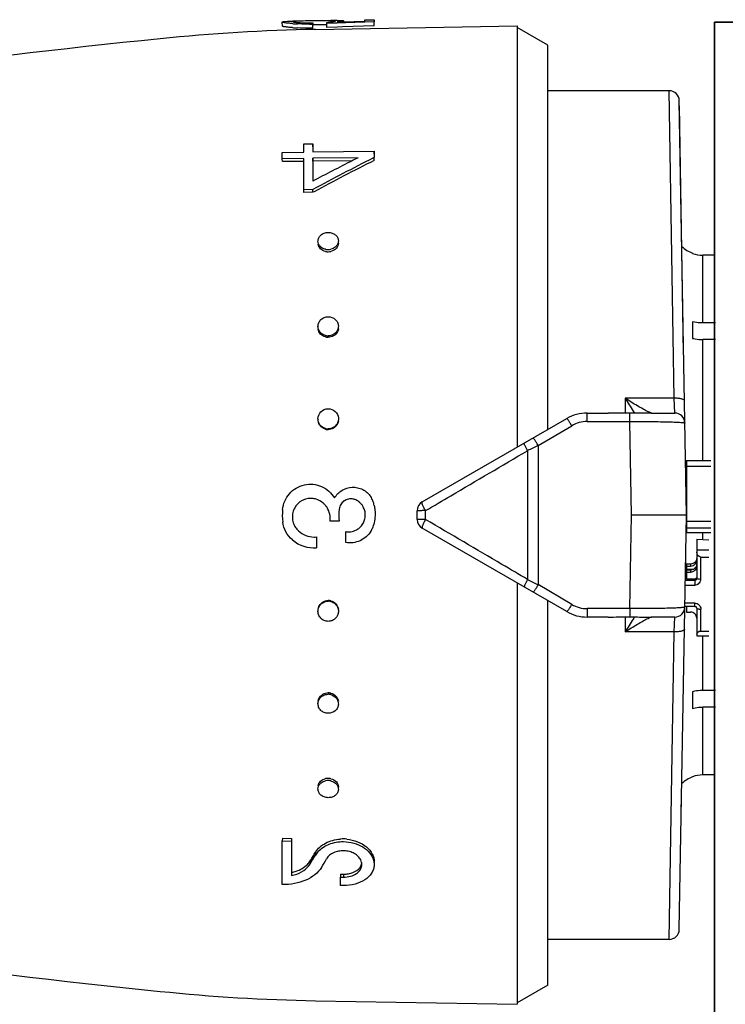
# Model space of a CAD drawing. Header units: millimetres. Extents: x -727 to 69715, y -15705 to 98123.
# Tile 95 of 256: x 26171 to 26206, y -15013 to -14965. Entities that reach past the tile are written whole.
import ezdxf

# ---------------------------------------------------------------- set-up
doc = ezdxf.new("R2010")
doc.units = ezdxf.units.MM
doc.layers.add('UT_ZAŘÍZENÍ - OT', color=3, linetype='Continuous', lineweight=35)

msp = doc.modelspace()

# ---------------------------------------------------------------- linework, layer by layer
at = {"color": 0, "linetype": 'Continuous'}
for p, q in [((26184.16, -14965.056), (26184.156, -14964.856)), ((26184.793, -14964.81), (26184.808, -14964.809)), ((26184.808, -14964.809), (26184.819, -14964.809)), ((26184.809, -14964.869), (26184.808, -14964.823)), ((26185.722, -14964.796), (26185.6, -14964.798)), ((26185.646, -14964.895), (26185.646, -14964.958)), ((26185.649, -14965.157), (26185.646, -14964.958)), ((26185.723, -14964.996), (26185.648, -14964.997)), ((26185.791, -14965.22), (26195.66, -14965.047)), ((26186.334, -14964.99), (26186.302, -14964.99)), ((26186.332, -14964.929), (26186.332, -14964.876)), ((26186.762, -14964.913), (26186.332, -14964.929)), ((26186.335, -14965.128), (26186.332, -14964.929)), ((26186.556, -14964.856), (26186.555, -14964.792)), ((26186.848, -14964.91), (26186.762, -14964.913)), ((26186.843, -14964.861), (26187.146, -14964.852)), ((26188.139, -14964.865), (26186.848, -14964.91)), ((26186.993, -14964.857), (26186.993, -14964.842)), ((26188.659, -14965.046), (26187.11, -14965.1)), ((26187.146, -14964.852), (26188.206, -14964.818)), ((26187.156, -14964.798), (26187.157, -14964.851)), ((26188.207, -14964.862), (26188.139, -14964.865)), ((26188.206, -14964.75), (26188.656, -14964.742)), ((26188.206, -14964.818), (26188.206, -14964.75)), ((26188.656, -14964.847), (26188.207, -14964.862)), ((26188.656, -14964.742), (26188.656, -14964.847)), ((26188.659, -14965.046), (26188.656, -14964.847)), ((26195.66, -14965.047), (26195.66, -14985.692)), ((26186.852, -14965.109), (26186.335, -14965.128)), ((26187.11, -14965.1), (26186.852, -14965.109)), ((26197.16, -14965.987), (26195.66, -14965.121)), ((26197.16, -14984.826), (26197.16, -14965.987)), ((26203.105, -14968.221), (26197.16, -14968.221)), ((26203.26, -14977.286), (26203.105, -14968.221)), ((26203.96, -14989.021), (26203.605, -14968.713)), ((26203.821, -14981.087), (26203.61, -14968.962)), ((26185.206, -14970.826), (26185.656, -14970.821)), ((26185.206, -14971.232), (26185.206, -14970.826)), ((26185.656, -14970.821), (26185.656, -14971.226)), ((26185.659, -14970.971), (26185.656, -14970.821)), ((26184.156, -14971.245), (26185.206, -14971.232)), ((26184.156, -14971.556), (26184.156, -14971.245)), ((26185.656, -14971.226), (26188.656, -14971.187)), ((26188.656, -14971.187), (26188.656, -14971.499)), ((26188.659, -14971.334), (26188.656, -14971.187)), ((26185.206, -14971.543), (26184.156, -14971.556)), ((26184.16, -14971.7), (26184.156, -14971.556)), ((26185.21, -14971.687), (26184.16, -14971.7)), ((26185.206, -14973.075), (26185.206, -14971.543)), ((26187.87, -14971.509), (26185.656, -14971.537)), ((26185.656, -14971.537), (26185.656, -14972.656)), ((26185.659, -14971.682), (26185.656, -14971.537)), ((26187.577, -14971.657), (26185.659, -14971.682)), ((26185.659, -14971.682), (26185.659, -14972.539)), ((26187.815, -14971.537), (26187.87, -14971.509)), ((26188.656, -14971.499), (26188.6, -14971.527)), ((26188.659, -14971.643), (26188.656, -14971.499)), ((26185.656, -14973.07), (26185.206, -14973.075)), ((26185.21, -14973.206), (26185.206, -14973.075)), ((26185.659, -14973.201), (26185.21, -14973.206)), ((26185.659, -14973.201), (26185.656, -14973.07)), ((26185.712, -14973.173), (26185.659, -14973.201)), ((26204.26, -14976.185), (26204.26, -14976.198)), ((26204.76, -14979.608), (26204.76, -14976.284)), ((26205.33, -14976.284), (26204.76, -14976.284)), ((26203.362, -14983.296), (26203.26, -14977.286)), ((26204.26, -14979.547), (26204.26, -14980.361)), ((26205.378, -14979.608), (26204.76, -14979.608)), ((26204.76, -14986.347), (26204.76, -14980.421)), ((26205.385, -14980.421), (26204.76, -14980.421)), ((26200.96, -14983.296), (26200.96, -14984.03)), ((26203.362, -14983.296), (26200.96, -14983.296)), ((26203.381, -14984.021), (26203.362, -14983.296)), ((26191.01, -14988.377), (26198.09, -14984.289)), ((26199.09, -14984.436), (26199.09, -14984.021)), ((26199.09, -14984.021), (26200.117, -14984.021)), ((26201.187, -14984.436), (26201.187, -14984.029)), ((26202.223, -14984.021), (26203.381, -14984.021)), ((26196.693, -14985.609), (26198.34, -14984.641)), ((26199.09, -14984.436), (26201.187, -14984.436)), ((26201.259, -14989.021), (26201.187, -14984.436)), ((26196.693, -14985.609), (26196.693, -14992.433)), ((26196.173, -14985.866), (26196.173, -14992.177)), ((26203.96, -14986.347), (26203.96, -14989.869)), ((26203.96, -14986.347), (26205.16, -14986.347)), ((26203.96, -14986.631), (26205.16, -14986.631)), ((26190.76, -14989.233), (26190.76, -14988.81)), ((26191.173, -14989.237), (26191.173, -14988.806)), ((26201.187, -14993.606), (26201.259, -14989.021)), ((26203.96, -14989.021), (26201.259, -14989.021)), ((26203.605, -15009.33), (26203.96, -14989.021)), ((26186.946, -14989.324), (26186.496, -14989.324)), ((26198.09, -14993.753), (26191.01, -14989.666)), ((26203.96, -14989.327), (26205.16, -14989.327)), ((26203.96, -14989.642), (26205.16, -14989.642)), ((26185.836, -14990.093), (26185.836, -14990.627)), ((26187.266, -14990.365), (26187.266, -14989.83)), ((26203.96, -14989.869), (26205.16, -14989.869)), ((26204.76, -14990.212), (26204.76, -14989.869)), ((26204.46, -14990.196), (26204.46, -14992.119)), ((26204.46, -14990.196), (26205.06, -14990.229)), ((26204.46, -14990.727), (26205.06, -14990.727)), ((26204.66, -14992.158), (26204.66, -14991.079)), ((26204.66, -14991.079), (26205.06, -14991.079)), ((26203.914, -14991.636), (26203.92, -14991.313)), ((26203.96, -14991.425), (26203.96, -14991.67)), ((26204.16, -14991.425), (26203.96, -14991.425)), ((26203.96, -14991.523), (26204.16, -14991.523)), ((26204.16, -14991.425), (26204.16, -14991.523)), ((26203.96, -14992.061), (26203.907, -14992.061)), ((26203.96, -14991.865), (26203.91, -14991.865)), ((26203.913, -14991.67), (26204.323, -14991.67)), ((26203.961, -14991.639), (26203.914, -14991.636)), ((26203.96, -14991.718), (26203.96, -14992.159)), ((26204.16, -14991.718), (26203.96, -14991.718)), ((26203.96, -14991.815), (26204.16, -14991.815)), ((26204.16, -14991.718), (26204.16, -14991.815)), ((26195.66, -14992.35), (26195.66, -15012.995)), ((26198.34, -14993.402), (26196.693, -14992.433)), ((26203.9, -14992.452), (26204.36, -14992.452)), ((26203.904, -14992.217), (26204.36, -14992.217)), ((26204.36, -14992.159), (26203.96, -14992.159)), ((26204.36, -14992.159), (26204.36, -14992.452)), ((26197.16, -15012.055), (26197.16, -14993.216)), ((26204.36, -14993.496), (26203.882, -14993.496)), ((26204.36, -14993.335), (26203.884, -14993.335)), ((26203.96, -14993.496), (26203.96, -14993.777)), ((26204.36, -14993.496), (26204.36, -14993.335)), ((26199.09, -14993.606), (26199.09, -14994.021)), ((26201.187, -14993.606), (26199.09, -14993.606)), ((26200.117, -14994.021), (26199.09, -14994.021)), ((26200.96, -14994.013), (26200.96, -14994.746)), ((26201.187, -14993.606), (26201.187, -14994.014)), ((26203.381, -14994.021), (26202.223, -14994.021)), ((26203.362, -14994.746), (26203.381, -14994.021)), ((26203.96, -14993.777), (26204.16, -14993.777)), ((26204.46, -14993.59), (26204.46, -14994.944)), ((26204.66, -14994.708), (26204.66, -14993.629)), ((26203.362, -14994.746), (26200.96, -14994.746)), ((26203.26, -15000.757), (26203.362, -14994.746)), ((26204.46, -14994.944), (26205.06, -14994.944)), ((26204.66, -14994.708), (26205.06, -14994.708)), ((26204.76, -14997.621), (26204.76, -14994.944)), ((26204.26, -14997.682), (26204.26, -14998.495)), ((26205.385, -14997.621), (26204.76, -14997.621)), ((26204.76, -15001.758), (26204.76, -14998.434)), ((26205.378, -14998.434), (26204.76, -14998.434)), ((26203.105, -15009.821), (26203.26, -15000.757)), ((26205.33, -15001.758), (26204.76, -15001.758)), ((26204.26, -15001.844), (26204.26, -15001.857)), ((26203.705, -15003.636), (26203.72, -15002.774)), ((26184.16, -15004.862), (26184.156, -15004.994)), ((26184.156, -15007.136), (26184.156, -15004.994)), ((26184.156, -15004.994), (26184.606, -15004.999)), ((26184.16, -15004.862), (26184.61, -15004.867)), ((26184.61, -15004.867), (26184.606, -15004.999)), ((26184.606, -15004.999), (26184.606, -15006.687)), ((26185.753, -15005.599), (26185.782, -15005.551)), ((26185.782, -15005.551), (26185.778, -15005.689)), ((26185.527, -15005.974), (26185.523, -15006.115)), ((26185.636, -15005.927), (26185.665, -15005.879)), ((26187.009, -15006.619), (26187.006, -15006.765)), ((26187.006, -15007.173), (26187.006, -15006.765)), ((26187.006, -15006.765), (26187.156, -15006.767)), ((26187.009, -15006.619), (26187.159, -15006.621)), ((26187.159, -15006.621), (26187.156, -15006.767)), ((26187.156, -15007.175), (26187.006, -15007.173)), ((26203.105, -15009.821), (26197.16, -15009.821)), ((26197.16, -15012.055), (26195.66, -15012.921)), ((26185.791, -15012.823), (26195.66, -15012.995))]:
    msp.add_line(p, q, dxfattribs=at)
for centre, radius, start, end in [((26185.275, -14956.38), 8.577, 265.8256, 266.6258), ((26185.424, -15000.544), 35.74, 91.0124, 91.2155), ((26185.348, -14955.126), 9.833, 266.6318, 267.396), ((26184.953, -14966.605), 1.789, 94.2534, 94.6326), ((26185.009, -14967.374), 2.559, 93.4587, 94.2283), ((26185.429, -14952.416), 12.544, 270.2757, 270.9914), ((26185.472, -14954.867), 10.03, 270.3767, 270.9938), ((26185.883, -14958.468), 6.424, 274.0065, 274.7622), ((26185.969, -14959.51), 5.379, 274.7701, 275.5791), ((26186.405, -14970.07), 5.28, 88.3745, 89.198), ((26187.265, -15006.899), 42.126, 90.8463, 91.0033), ((26186.98, -14987.798), 23.023, 90.5699, 90.8389), ((26186.88, -14978.002), 13.227, 90.1311, 90.5589), ((26187.362, -15055.206), 90, 91, 95.86353), ((26185.275, -14956.529), 8.626, 265.8559, 266.6507), ((26185.349, -14955.258), 9.899, 266.6567, 267.4156), ((26229.248, -15463.061), 500, 95.86353, 99.2151), ((26203.105, -14968.721), 0.5, 1.0027, 90), ((26235.945, -15065.461), 105.191, 116.74897, 118.55954), ((26235.489, -15066.125), 105.923, 116.89327, 118.06457), ((26235.68, -15065.838), 105.279, 116.52799, 118.3353), ((26232.577, -15060.437), 99.533, 116.72558, 116.87901), ((26186.579, -14975.692), 0.33, 0.0012, 1.8034), ((26186.249, -14975.701), 0.34, 181.8386, 189.2299), ((26186.402, -14975.431), 0.578, 257.4005, 263.7792), ((26186.405, -14975.534), 0.583, 257.4385, 263.7956), ((26186.401, -14975.442), 0.567, 263.769, 270.5154), ((26186.404, -14975.545), 0.572, 263.785, 270.5156), ((26186.4, -14975.432), 0.577, 270.6142, 283.6547), ((26186.403, -14975.534), 0.582, 270.6123, 283.6161), ((26204.76, -14974.771), 1.5, 226.6492, 250.5288), ((26204.762, -14974.775), 1.509, 250.58, 269.9294), ((26186.321, -14979.772), 0.415, 180.0036, 182.6268), ((26186.492, -14979.841), 0.417, 351.6852, 359.956), ((26186.405, -14979.708), 0.529, 255.907, 262.902), ((26186.408, -14979.776), 0.533, 255.9485, 262.9202), ((26186.403, -14979.722), 0.515, 262.8964, 270.3352), ((26186.406, -14979.791), 0.519, 262.9139, 270.3354), ((26221.743, -14970.774), 24.264, 211.0698, 212.8147), ((26186.377, -14984.306), 0.471, 180.0149, 185.1846), ((26199.09, -14986.021), 2, 90, 120), ((26217.786, -14973.319), 19.559, 212.8314, 213.1914), ((26203.381, -14984.521), 0.5, 0.9973, 90), ((26186.407, -14984.296), 0.505, 254.9456, 262.2975), ((26186.41, -14984.327), 0.509, 254.989, 262.3166), ((26186.405, -14984.313), 0.488, 262.2951, 270.1426), ((26186.408, -14984.344), 0.492, 262.3136, 270.1429), ((26199.091, -14985.915), 1.479, 90.0293, 120.5126), ((26304.255, -15204.982), 244.324, 116.11937, 116.25551), ((26203.86, -14987.177), 0.0994, 313.5922, 359.9803), ((26203.86, -14987.165), 0.301, 284.0099, 289.4426), ((26185.552, -14989.084), 0.878, 79.2621, 86.1049), ((26185.542, -14989.133), 0.927, 73.0793, 79.2163), ((26187.515, -14988.799), 0.576, 71.2532, 78.3972), ((26187.595, -14988.722), 1.078, 27.8406, 34.0296), ((26187.6, -14988.72), 1.073, 21.6663, 27.8429), ((26185.539, -14989.171), 0.963, 41.0757, 50.0119), ((26185.533, -14989.175), 0.97, 32.4613, 41.0443), ((26189.242, -14989.021), 2.316, 172.8168, 187.5195), ((26187.517, -14988.792), 0.569, 63.8405, 71.2552), ((26187.392, -14989.028), 0.836, 39.1305, 49.8284), ((26187.399, -14989.023), 0.828, 29.6913, 39.1293), ((26187.617, -14988.713), 1.054, 15.2114, 21.6682), ((26186.705, -14988.96), 1.999, 11.8346, 15.192), ((26191.26, -14988.81), 0.5, 120, 180), ((26203.86, -14988.793), 0.3, 70.554, 72.3535), ((26186.818, -14989.021), 2.661, 174.2036, 187.383), ((26185.547, -14989.127), 0.893, 214.114, 220.953), ((26187.395, -14989.02), 0.831, 307.9711, 320.9467), ((26187.388, -14989.013), 0.841, 320.9239, 328.1109), ((26187.451, -14989.166), 1.23, 330.5526, 339.4593), ((26187.497, -14989.184), 1.181, 339.4729, 345.3977), ((26191.26, -14989.233), 0.5, 180, 240), ((26185.717, -14988.979), 1.119, 220.9857, 227.2244), ((26185.718, -14988.995), 1.104, 269.8741, 276.1358), ((26187.408, -14989.058), 0.785, 259.5616, 266.7756), ((26187.437, -14989.159), 1.247, 328.3633, 330.5708), ((26185.718, -14988.987), 1.644, 229.7942, 274.1007), ((26204.169, -14991.228), 0.29, 325.946, 359.9556), ((26304.255, -14773.06), 244.324, 243.74449, 243.88063), ((26186.404, -14993.73), 0.489, 81.9513, 89.7929), ((26186.408, -14993.699), 0.493, 81.9697, 89.7932), ((26186.402, -14993.748), 0.507, 74.6173, 81.9539), ((26186.405, -14993.717), 0.51, 74.6606, 81.9731), ((26199.091, -14992.128), 1.479, 239.4874, 269.9707), ((26203.381, -14993.521), 0.5, 270, 359), ((26186.425, -14993.739), 0.481, 352.21, 354.9153), ((26199.09, -14992.021), 2, 240, 270), ((26218.128, -15004.946), 19.968, 146.8123, 147.1649), ((26204.372, -14993.59), 0.0882, 0.0369, 8.6608), ((26221.664, -15007.219), 24.171, 147.1819, 148.9335), ((26186.402, -14998.321), 0.516, 82.1802, 89.6075), ((26186.406, -14998.253), 0.52, 82.1978, 89.6077), ((26186.4, -14998.338), 0.533, 75.2221, 82.1864), ((26186.404, -14998.27), 0.537, 75.2633, 82.2046), ((26204.762, -15003.268), 1.509, 90.0706, 109.42), ((26186.401, -15002.607), 0.574, 89.5276, 102.6205), ((26186.405, -15002.505), 0.579, 90.4762, 102.5767), ((26186.404, -15002.489), 0.563, 89.4636, 90.4277), ((26186.4, -15002.602), 0.569, 82.706, 89.4382), ((26186.404, -15002.5), 0.574, 82.7219, 89.4383), ((26186.399, -15002.617), 0.584, 76.3765, 82.7168), ((26186.402, -15002.514), 0.588, 76.4142, 82.7332), ((26204.76, -15003.271), 1.5, 109.4712, 133.3508), ((26186.249, -15002.341), 0.34, 170.7701, 178.1614), ((26186.579, -15002.351), 0.33, 358.1966, 359.9988), ((26187.137, -15006.845), 1.949, 89.3478, 93.6822), ((26187.136, -15006.877), 1.981, 84.7451, 89.3338), ((26146.232, -14981.97), 46.046, 328.8521, 329.1259), ((26186.646, -15006.203), 1.009, 142.6891, 149.3347), ((26186.741, -15006.276), 1.129, 136.6726, 142.6957), ((26184.657, -15005.427), 1.027, 315.4988, 321.7146), ((26184.736, -15005.489), 0.927, 321.7149, 328.509), ((26147.106, -14982.833), 44.921, 328.7834, 329.0635), ((26147.584, -14982.787), 44.466, 328.5709, 328.8521), ((26145.383, -14981.802), 46.929, 329.1323, 329.4032), ((26147.852, -14982.906), 44.808, 328.5423, 329.173), ((26187.597, -15006.146), 0.458, 358.6045, 6.9669), ((26184.222, -15004.817), 1.908, 281.6289, 285.7619), ((26229.248, -14514.982), 500, 260.77609, 264.13647), ((26203.105, -15009.321), 0.5, 270, 359), ((26187.362, -14922.837), 90, 264.13647, 269)]:
    msp.add_arc(centre, radius, start, end, dxfattribs=at)
at = {"color": 0, "linetype": 'Continuous', "extrusion": (0, 0, -1)}
for centre, major_axis, ratio, start_param, end_param in [((26204.66, -14990.844), (0, -0.235), 0.85043, 0, 1.570796), ((26204.66, -14994.865), (0.2, 0), 0.785695, 3.141593, 4.712389)]:
    msp.add_ellipse(centre, major_axis=major_axis, ratio=ratio, start_param=start_param, end_param=end_param, dxfattribs=at)
at = {"color": 0, "linetype": 'Continuous'}
for points, knots in [([(26184.156, -14964.856), (26184.156, -14964.853), (26184.163, -14964.847), (26184.171, -14964.844), (26184.176, -14964.843)], [0, 0, 0, 0, 0.34526, 1, 1, 1, 1]), ([(26184.65, -14964.934), (26184.581, -14964.929), (26184.482, -14964.92), (26184.361, -14964.906), (26184.29, -14964.896), (26184.235, -14964.886), (26184.193, -14964.876), (26184.17, -14964.869), (26184.156, -14964.86), (26184.156, -14964.856)], [0, 0, 0, 0, 0.415889, 0.585993, 0.728367, 0.841268, 0.923827, 0.975949, 1, 1, 1, 1]), ([(26184.652, -14965.133), (26184.583, -14965.128), (26184.485, -14965.119), (26184.364, -14965.105), (26184.293, -14965.095), (26184.238, -14965.086), (26184.196, -14965.076), (26184.173, -14965.068), (26184.16, -14965.06), (26184.16, -14965.056)], [0, 0, 0, 0, 0.416026, 0.586157, 0.728535, 0.841423, 0.923955, 0.976034, 1, 1, 1, 1]), ([(26184.176, -14964.843), (26184.18, -14964.842), (26184.2, -14964.836), (26184.22, -14964.833), (26184.236, -14964.831)], [0, 0, 0, 0, 0.194984, 1, 1, 1, 1]), ([(26184.236, -14964.831), (26184.292, -14964.824), (26184.436, -14964.818), (26184.579, -14964.814), (26184.666, -14964.812)], [0, 0, 0, 0, 0.393124, 1, 1, 1, 1]), ([(26184.699, -14964.842), (26184.699, -14964.842), (26184.699, -14964.843), (26184.698, -14964.843), (26184.698, -14964.844)], [0, 0, 0, 0, 0.519614, 1, 1, 1, 1]), ([(26184.698, -14964.844), (26184.699, -14964.846), (26184.704, -14964.849), (26184.72, -14964.855), (26184.758, -14964.863), (26184.82, -14964.871), (26184.869, -14964.875), (26184.897, -14964.878)], [0, 0, 0, 0, 0.026104, 0.078509, 0.271488, 0.580502, 1, 1, 1, 1]), ([(26184.808, -14964.823), (26184.793, -14964.824), (26184.767, -14964.826), (26184.733, -14964.831), (26184.713, -14964.835), (26184.701, -14964.839), (26184.699, -14964.842)], [0, 0, 0, 0, 0.402142, 0.703286, 0.901798, 1, 1, 1, 1]), ([(26185.6, -14964.798), (26185.46, -14964.8), (26185.212, -14964.806), (26184.963, -14964.813), (26184.854, -14964.82)], [0, 0, 0, 0, 0.5608, 1, 1, 1, 1]), ([(26184.897, -14964.878), (26184.941, -14964.881), (26185.154, -14964.895), (26185.368, -14964.898), (26185.538, -14964.897)], [0, 0, 0, 0, 0.202928, 1, 1, 1, 1]), ([(26185.489, -14964.96), (26185.438, -14964.96), (26185.242, -14964.96), (26185.046, -14964.955), (26184.901, -14964.949)], [0, 0, 0, 0, 0.261385, 1, 1, 1, 1]), ([(26186.3, -14964.79), (26186.256, -14964.79), (26186.063, -14964.791), (26185.871, -14964.793), (26185.722, -14964.796)], [0, 0, 0, 0, 0.228486, 1, 1, 1, 1]), ([(26186.302, -14964.99), (26186.258, -14964.99), (26186.065, -14964.991), (26185.872, -14964.993), (26185.723, -14964.996)], [0, 0, 0, 0, 0.228577, 1, 1, 1, 1]), ([(26186.479, -14964.791), (26186.465, -14964.79), (26186.406, -14964.79), (26186.346, -14964.79), (26186.3, -14964.79)], [0, 0, 0, 0, 0.229978, 1, 1, 1, 1]), ([(26186.492, -14964.863), (26186.53, -14964.859), (26186.595, -14964.852), (26186.671, -14964.841), (26186.716, -14964.832), (26186.738, -14964.826), (26186.751, -14964.822), (26186.758, -14964.816), (26186.758, -14964.814)], [0, 0, 0, 0, 0.416564, 0.727805, 0.840468, 0.923103, 0.975235, 1, 1, 1, 1]), ([(26186.666, -14964.797), (26186.658, -14964.796), (26186.621, -14964.794), (26186.584, -14964.793), (26186.555, -14964.792)], [0, 0, 0, 0, 0.216654, 1, 1, 1, 1]), ([(26186.734, -14964.804), (26186.73, -14964.803), (26186.707, -14964.8), (26186.684, -14964.798), (26186.666, -14964.797)], [0, 0, 0, 0, 0.191517, 1, 1, 1, 1]), ([(26186.758, -14964.814), (26186.758, -14964.811), (26186.748, -14964.806), (26186.74, -14964.805), (26186.734, -14964.804)], [0, 0, 0, 0, 0.306489, 1, 1, 1, 1]), ([(26186.993, -14964.842), (26186.982, -14964.843), (26186.932, -14964.851), (26186.882, -14964.857), (26186.843, -14964.861)], [0, 0, 0, 0, 0.219199, 1, 1, 1, 1]), ([(26186.85, -14964.776), (26186.865, -14964.776), (26186.917, -14964.776), (26186.969, -14964.776), (26187.006, -14964.777)], [0, 0, 0, 0, 0.28218, 1, 1, 1, 1]), ([(26187.156, -14964.798), (26187.156, -14964.803), (26187.137, -14964.811), (26187.109, -14964.82), (26187.056, -14964.831), (26187.016, -14964.838), (26186.993, -14964.842)], [0, 0, 0, 0, 0.080473, 0.272652, 0.58028, 1, 1, 1, 1]), ([(26187.006, -14964.777), (26187.017, -14964.778), (26187.05, -14964.779), (26187.083, -14964.781), (26187.106, -14964.784)], [0, 0, 0, 0, 0.312325, 1, 1, 1, 1]), ([(26187.106, -14964.784), (26187.118, -14964.785), (26187.135, -14964.787), (26187.151, -14964.792), (26187.156, -14964.796), (26187.156, -14964.798)], [0, 0, 0, 0, 0.708486, 0.898996, 1, 1, 1, 1]), ([(26185.649, -14965.157), (26185.584, -14965.158), (26185.335, -14965.16), (26185.086, -14965.156), (26184.902, -14965.147)], [0, 0, 0, 0, 0.261104, 1, 1, 1, 1]), ([(26185.906, -14975.601), (26185.904, -14975.545), (26185.931, -14975.429), (26186.043, -14975.285), (26186.211, -14975.192), (26186.34, -14975.169), (26186.406, -14975.168)], [0, 0, 0, 0, 0.229393, 0.470966, 0.729703, 1, 1, 1, 1]), ([(26186.406, -14975.168), (26186.469, -14975.168), (26186.595, -14975.187), (26186.759, -14975.271), (26186.873, -14975.405), (26186.904, -14975.516), (26186.906, -14975.57)], [0, 0, 0, 0, 0.270385, 0.528616, 0.769944, 1, 1, 1, 1]), ([(26186.01, -14975.847), (26185.979, -14975.813), (26185.929, -14975.736), (26185.908, -14975.646), (26185.906, -14975.601)], [0, 0, 0, 0, 0.509651, 1, 1, 1, 1]), ([(26186.909, -14975.692), (26186.909, -14975.784), (26186.824, -14975.981), (26186.64, -14976.076), (26186.54, -14976.1)], [0, 0, 0, 0, 0.47302, 1, 1, 1, 1]), ([(26186.906, -14975.57), (26186.907, -14975.618), (26186.889, -14975.717), (26186.835, -14975.802), (26186.802, -14975.84)], [0, 0, 0, 0, 0.488775, 1, 1, 1, 1]), ([(26186.279, -14976.103), (26186.189, -14976.082), (26186.021, -14976.003), (26185.927, -14975.838), (26185.914, -14975.755)], [0, 0, 0, 0, 0.524629, 1, 1, 1, 1]), ([(26186.276, -14975.995), (26186.25, -14975.989), (26186.152, -14975.96), (26186.061, -14975.903), (26186.01, -14975.847)], [0, 0, 0, 0, 0.260211, 1, 1, 1, 1]), ([(26186.802, -14975.84), (26186.785, -14975.858), (26186.71, -14975.929), (26186.612, -14975.974), (26186.536, -14975.993)], [0, 0, 0, 0, 0.24218, 1, 1, 1, 1]), ([(26185.906, -14979.772), (26185.906, -14979.711), (26185.934, -14979.587), (26186.045, -14979.431), (26186.212, -14979.329), (26186.341, -14979.304), (26186.406, -14979.304)], [0, 0, 0, 0, 0.241806, 0.488407, 0.741812, 1, 1, 1, 1]), ([(26186.406, -14979.304), (26186.529, -14979.303), (26186.722, -14979.37), (26186.871, -14979.568), (26186.903, -14979.687), (26186.905, -14979.746)], [0, 0, 0, 0, 0.507384, 0.755665, 1, 1, 1, 1]), ([(26204.76, -14979.608), (26204.717, -14979.608), (26204.549, -14979.603), (26204.382, -14979.578), (26204.26, -14979.547)], [0, 0, 0, 0, 0.252472, 1, 1, 1, 1]), ([(26185.973, -14980.005), (26185.963, -14979.989), (26185.928, -14979.922), (26185.909, -14979.847), (26185.906, -14979.791)], [0, 0, 0, 0, 0.253103, 1, 1, 1, 1]), ([(26186.279, -14980.294), (26186.187, -14980.271), (26186.014, -14980.176), (26185.927, -14979.998), (26185.914, -14979.908)], [0, 0, 0, 0, 0.510101, 1, 1, 1, 1]), ([(26186.276, -14980.221), (26186.214, -14980.206), (26186.095, -14980.153), (26186.006, -14980.058), (26185.973, -14980.005)], [0, 0, 0, 0, 0.506643, 1, 1, 1, 1]), ([(26186.867, -14979.944), (26186.838, -14980.011), (26186.745, -14980.133), (26186.608, -14980.201), (26186.536, -14980.22)], [0, 0, 0, 0, 0.492845, 1, 1, 1, 1]), ([(26186.905, -14979.901), (26186.892, -14979.992), (26186.804, -14980.171), (26186.632, -14980.268), (26186.54, -14980.292)], [0, 0, 0, 0, 0.489899, 1, 1, 1, 1]), ([(26186.905, -14979.746), (26186.908, -14979.797), (26186.898, -14979.865), (26186.874, -14979.929), (26186.867, -14979.944)], [0, 0, 0, 0, 0.747031, 1, 1, 1, 1]), ([(26204.26, -14980.361), (26204.3, -14980.371), (26204.464, -14980.406), (26204.633, -14980.421), (26204.76, -14980.421)], [0, 0, 0, 0, 0.247091, 1, 1, 1, 1]), ([(26202.08, -14983.957), (26201.997, -14983.917), (26201.82, -14983.824), (26201.444, -14983.608), (26201.155, -14983.426), (26200.96, -14983.296)], [0, 0, 0, 0, 0.213248, 0.460801, 1, 1, 1, 1]), ([(26203.862, -14983.425), (26203.862, -14983.416), (26203.853, -14983.393), (26203.82, -14983.37), (26203.773, -14983.348), (26203.683, -14983.32), (26203.544, -14983.3), (26203.426, -14983.295), (26203.362, -14983.296)], [0, 0, 0, 0, 0.054454, 0.124226, 0.220024, 0.341181, 0.645763, 1, 1, 1, 1]), ([(26185.906, -14984.306), (26185.906, -14984.18), (26186.014, -14983.916), (26186.278, -14983.811), (26186.406, -14983.81)], [0, 0, 0, 0, 0.49811, 1, 1, 1, 1]), ([(26186.406, -14983.81), (26186.527, -14983.81), (26186.777, -14983.902), (26186.893, -14984.142), (26186.904, -14984.261)], [0, 0, 0, 0, 0.501804, 1, 1, 1, 1]), ([(26198.34, -14984.641), (26198.319, -14984.621), (26198.288, -14984.573), (26198.254, -14984.499), (26198.215, -14984.436), (26198.176, -14984.385), (26198.146, -14984.344), (26198.121, -14984.312), (26198.106, -14984.296), (26198.093, -14984.287), (26198.09, -14984.289)], [0, 0, 0, 0, 0.198142, 0.388892, 0.560134, 0.707991, 0.828678, 0.918542, 0.975091, 1, 1, 1, 1]), ([(26201.187, -14984.029), (26201.008, -14984.031), (26200.651, -14984.03), (26200.294, -14984.021), (26200.117, -14984.021)], [0, 0, 0, 0, 0.502804, 1, 1, 1, 1]), ([(26202.223, -14984.021), (26202.144, -14984.021), (26201.798, -14984.022), (26201.453, -14984.026), (26201.187, -14984.029)], [0, 0, 0, 0, 0.230893, 1, 1, 1, 1]), ([(26202.159, -14983.993), (26202.153, -14983.99), (26202.126, -14983.979), (26202.1, -14983.967), (26202.08, -14983.957)], [0, 0, 0, 0, 0.229765, 1, 1, 1, 1]), ([(26202.19, -14984.005), (26202.188, -14984.004), (26202.177, -14984), (26202.167, -14983.996), (26202.159, -14983.993)], [0, 0, 0, 0, 0.235586, 1, 1, 1, 1]), ([(26202.249, -14984.021), (26202.241, -14984.021), (26202.221, -14984.016), (26202.202, -14984.01), (26202.19, -14984.005)], [0, 0, 0, 0, 0.393757, 1, 1, 1, 1]), ([(26186.279, -14984.819), (26186.196, -14984.796), (26186.039, -14984.71), (26185.95, -14984.554), (26185.927, -14984.472)], [0, 0, 0, 0, 0.50198, 1, 1, 1, 1]), ([(26186.276, -14984.784), (26186.203, -14984.764), (26186.064, -14984.693), (26185.974, -14984.565), (26185.945, -14984.496)], [0, 0, 0, 0, 0.50114, 1, 1, 1, 1]), ([(26186.888, -14984.432), (26186.865, -14984.514), (26186.776, -14984.672), (26186.619, -14984.76), (26186.536, -14984.783)], [0, 0, 0, 0, 0.49918, 1, 1, 1, 1]), ([(26186.905, -14984.406), (26186.892, -14984.5), (26186.808, -14984.687), (26186.633, -14984.792), (26186.54, -14984.818)], [0, 0, 0, 0, 0.498032, 1, 1, 1, 1]), ([(26201.187, -14984.436), (26201.363, -14984.436), (26201.708, -14984.435), (26202.209, -14984.438), (26202.67, -14984.444), (26203.02, -14984.451), (26203.267, -14984.459), (26203.424, -14984.465), (26203.558, -14984.471), (26203.67, -14984.478), (26203.758, -14984.486), (26203.821, -14984.493), (26203.859, -14984.501), (26203.876, -14984.506), (26203.881, -14984.511), (26203.881, -14984.513)], [0, 0, 0, 0, 0.195605, 0.383531, 0.55643, 0.707585, 0.773165, 0.831259, 0.881323, 0.92293, 0.955723, 0.979458, 0.994025, 0.997954, 1, 1, 1, 1]), ([(26196.693, -14985.609), (26196.664, -14985.559), (26196.621, -14985.488), (26196.564, -14985.398), (26196.528, -14985.343), (26196.497, -14985.298), (26196.473, -14985.266), (26196.457, -14985.248), (26196.448, -14985.24), (26196.444, -14985.239), (26196.443, -14985.24)], [0, 0, 0, 0, 0.387648, 0.559336, 0.708365, 0.829964, 0.920373, 0.976704, 0.992026, 1, 1, 1, 1]), ([(26196.173, -14985.866), (26196.147, -14985.819), (26196.11, -14985.75), (26196.067, -14985.663), (26196.042, -14985.608), (26196.023, -14985.563), (26196.011, -14985.528), (26196.005, -14985.506), (26196.006, -14985.492), (26196.009, -14985.49)], [0, 0, 0, 0, 0.389691, 0.560136, 0.707341, 0.827183, 0.916538, 0.973346, 1, 1, 1, 1]), ([(26191.173, -14988.806), (26191.588, -14988.561), (26193.255, -14987.581), (26194.921, -14986.601), (26196.173, -14985.866)], [0, 0, 0, 0, 0.249365, 1, 1, 1, 1]), ([(26184.17, -14988.752), (26184.184, -14988.61), (26184.259, -14988.328), (26184.566, -14987.84), (26185.216, -14987.449), (26185.973, -14987.523), (26186.457, -14987.836), (26186.643, -14988.06), (26186.716, -14988.183)], [0, 0, 0, 0, 0.125806, 0.251598, 0.500158, 0.748611, 0.874302, 1, 1, 1, 1]), ([(26186.716, -14988.183), (26186.804, -14988.031), (26187.06, -14987.768), (26187.498, -14987.639), (26187.85, -14987.671), (26188.101, -14987.762), (26188.322, -14987.911), (26188.439, -14988.046), (26188.489, -14988.119)], [0, 0, 0, 0, 0.249691, 0.498274, 0.623384, 0.748679, 0.874168, 1, 1, 1, 1]), ([(26185.612, -14988.208), (26185.528, -14988.203), (26185.358, -14988.215), (26185.041, -14988.331), (26184.787, -14988.581), (26184.664, -14988.897), (26184.638, -14989.152), (26184.684, -14989.405), (26184.76, -14989.558), (26184.807, -14989.628)], [0, 0, 0, 0, 0.124702, 0.249421, 0.497433, 0.62303, 0.748788, 0.874419, 1, 1, 1, 1]), ([(26187.631, -14988.235), (26187.554, -14988.219), (26187.392, -14988.22), (26187.17, -14988.319), (26187.007, -14988.498), (26186.954, -14988.653), (26186.944, -14988.732)], [0, 0, 0, 0, 0.248903, 0.498305, 0.748695, 1, 1, 1, 1]), ([(26186.496, -14989.324), (26186.512, -14989.209), (26186.503, -14988.972), (26186.414, -14988.752), (26186.352, -14988.654)], [0, 0, 0, 0, 0.500135, 1, 1, 1, 1]), ([(26188.101, -14989.457), (26188.14, -14989.395), (26188.202, -14989.258), (26188.234, -14989.037), (26188.21, -14988.815), (26188.154, -14988.676), (26188.118, -14988.613)], [0, 0, 0, 0, 0.249892, 0.499949, 0.75024, 1, 1, 1, 1]), ([(26188.662, -14988.55), (26188.678, -14988.627), (26188.724, -14988.936), (26188.699, -14989.256), (26188.64, -14989.482)], [0, 0, 0, 0, 0.250786, 1, 1, 1, 1]), ([(26191.173, -14988.806), (26191.144, -14988.754), (26191.094, -14988.659), (26191.036, -14988.531), (26191.006, -14988.442), (26191, -14988.396), (26191.005, -14988.38), (26191.01, -14988.377)], [0, 0, 0, 0, 0.377895, 0.69297, 0.905251, 0.965919, 1, 1, 1, 1]), ([(26191.173, -14988.806), (26191.145, -14988.806), (26191.09, -14988.806), (26191.012, -14988.806), (26190.942, -14988.807), (26190.881, -14988.807), (26190.837, -14988.808), (26190.808, -14988.808), (26190.791, -14988.808), (26190.778, -14988.809), (26190.768, -14988.809), (26190.764, -14988.81), (26190.76, -14988.809), (26190.76, -14988.81)], [0, 0, 0, 0, 0.203374, 0.394866, 0.56769, 0.716771, 0.837685, 0.88646, 0.926896, 0.958626, 0.981467, 0.99529, 1, 1, 1, 1]), ([(26184.657, -14990.243), (26184.528, -14990.133), (26184.309, -14989.862), (26184.2, -14989.532), (26184.178, -14989.363)], [0, 0, 0, 0, 0.49938, 1, 1, 1, 1]), ([(26187.364, -14989.842), (26187.46, -14989.848), (26187.655, -14989.824), (26187.831, -14989.734), (26187.906, -14989.675)], [0, 0, 0, 0, 0.50069, 1, 1, 1, 1]), ([(26191.173, -14989.237), (26191.145, -14989.237), (26191.09, -14989.236), (26191.012, -14989.236), (26190.942, -14989.236), (26190.881, -14989.235), (26190.837, -14989.235), (26190.808, -14989.234), (26190.791, -14989.234), (26190.778, -14989.234), (26190.768, -14989.234), (26190.764, -14989.232), (26190.76, -14989.233), (26190.76, -14989.233)], [0, 0, 0, 0, 0.203374, 0.394866, 0.56769, 0.716771, 0.837685, 0.88646, 0.926896, 0.958626, 0.981467, 0.99529, 1, 1, 1, 1]), ([(26191.173, -14989.237), (26191.144, -14989.288), (26191.094, -14989.384), (26191.036, -14989.512), (26191.006, -14989.6), (26191, -14989.647), (26191.005, -14989.663), (26191.01, -14989.666)], [0, 0, 0, 0, 0.377895, 0.69297, 0.905251, 0.965919, 1, 1, 1, 1]), ([(26196.173, -14992.177), (26195.755, -14991.931), (26194.088, -14990.952), (26192.422, -14989.972), (26191.173, -14989.237)], [0, 0, 0, 0, 0.250578, 1, 1, 1, 1]), ([(26184.957, -14989.8), (26185.059, -14989.894), (26185.298, -14990.046), (26185.577, -14990.099), (26185.716, -14990.099)], [0, 0, 0, 0, 0.500561, 1, 1, 1, 1]), ([(26188.498, -14989.813), (26188.436, -14989.914), (26188.28, -14990.1), (26187.975, -14990.297), (26187.626, -14990.393), (26187.383, -14990.387), (26187.266, -14990.365)], [0, 0, 0, 0, 0.249964, 0.499879, 0.749906, 1, 1, 1, 1]), ([(26204.46, -14991.131), (26204.46, -14991.169), (26204.444, -14991.247), (26204.377, -14991.345), (26204.277, -14991.41), (26204.199, -14991.425), (26204.16, -14991.425)], [0, 0, 0, 0, 0.247784, 0.496832, 0.747734, 1, 1, 1, 1]), ([(26204.16, -14991.523), (26204.208, -14991.523), (26204.307, -14991.499), (26204.383, -14991.431), (26204.41, -14991.391)], [0, 0, 0, 0, 0.501963, 1, 1, 1, 1]), ([(26204.46, -14991.424), (26204.46, -14991.462), (26204.444, -14991.54), (26204.377, -14991.637), (26204.277, -14991.703), (26204.199, -14991.718), (26204.16, -14991.718)], [0, 0, 0, 0, 0.247784, 0.496832, 0.747734, 1, 1, 1, 1]), ([(26204.16, -14991.815), (26204.199, -14991.815), (26204.277, -14991.8), (26204.377, -14991.735), (26204.444, -14991.637), (26204.46, -14991.56), (26204.46, -14991.521)], [0, 0, 0, 0, 0.252266, 0.503168, 0.752216, 1, 1, 1, 1]), ([(26204.36, -14992.159), (26204.372, -14992.159), (26204.396, -14992.154), (26204.427, -14992.136), (26204.45, -14992.108), (26204.457, -14992.085), (26204.459, -14992.074)], [0, 0, 0, 0, 0.251925, 0.502849, 0.751924, 1, 1, 1, 1]), ([(26196.173, -14992.177), (26196.147, -14992.224), (26196.11, -14992.292), (26196.067, -14992.379), (26196.042, -14992.434), (26196.023, -14992.479), (26196.011, -14992.515), (26196.005, -14992.536), (26196.006, -14992.55), (26196.009, -14992.552)], [0, 0, 0, 0, 0.389693, 0.560138, 0.707342, 0.827185, 0.916539, 0.973347, 1, 1, 1, 1]), ([(26196.693, -14992.433), (26196.664, -14992.483), (26196.621, -14992.555), (26196.564, -14992.644), (26196.528, -14992.7), (26196.497, -14992.744), (26196.473, -14992.776), (26196.457, -14992.795), (26196.448, -14992.802), (26196.444, -14992.803), (26196.443, -14992.803)], [0, 0, 0, 0, 0.387648, 0.559336, 0.708365, 0.829964, 0.920373, 0.976704, 0.992026, 1, 1, 1, 1]), ([(26204.36, -14992.217), (26204.373, -14992.217), (26204.399, -14992.212), (26204.432, -14992.19), (26204.454, -14992.158), (26204.46, -14992.132), (26204.46, -14992.119)], [0, 0, 0, 0, 0.252236, 0.503168, 0.752245, 1, 1, 1, 1]), ([(26204.36, -14992.452), (26204.399, -14992.452), (26204.477, -14992.437), (26204.577, -14992.372), (26204.644, -14992.274), (26204.66, -14992.196), (26204.66, -14992.158)], [0, 0, 0, 0, 0.252255, 0.503168, 0.752226, 1, 1, 1, 1]), ([(26204.46, -14992.119), (26204.46, -14992.122), (26204.463, -14992.127), (26204.469, -14992.131), (26204.478, -14992.136), (26204.495, -14992.142), (26204.52, -14992.147), (26204.55, -14992.152), (26204.597, -14992.157), (26204.634, -14992.158), (26204.66, -14992.158)], [0, 0, 0, 0, 0.040706, 0.069574, 0.105554, 0.199505, 0.321626, 0.468167, 0.634164, 1, 1, 1, 1]), ([(26185.927, -14993.57), (26185.95, -14993.488), (26186.039, -14993.333), (26186.196, -14993.246), (26186.279, -14993.224)], [0, 0, 0, 0, 0.49802, 1, 1, 1, 1]), ([(26185.945, -14993.547), (26185.974, -14993.477), (26186.064, -14993.35), (26186.203, -14993.278), (26186.276, -14993.259)], [0, 0, 0, 0, 0.49886, 1, 1, 1, 1]), ([(26186.536, -14993.259), (26186.619, -14993.282), (26186.776, -14993.371), (26186.865, -14993.528), (26186.888, -14993.611)], [0, 0, 0, 0, 0.50082, 1, 1, 1, 1]), ([(26186.54, -14993.225), (26186.633, -14993.25), (26186.808, -14993.356), (26186.892, -14993.542), (26186.905, -14993.637)], [0, 0, 0, 0, 0.501968, 1, 1, 1, 1]), ([(26198.34, -14993.402), (26198.319, -14993.422), (26198.288, -14993.47), (26198.254, -14993.544), (26198.215, -14993.607), (26198.176, -14993.658), (26198.146, -14993.699), (26198.121, -14993.73), (26198.106, -14993.747), (26198.093, -14993.755), (26198.09, -14993.753)], [0, 0, 0, 0, 0.198108, 0.388908, 0.560156, 0.708001, 0.828682, 0.918545, 0.975091, 1, 1, 1, 1]), ([(26203.881, -14993.53), (26203.881, -14993.532), (26203.876, -14993.536), (26203.859, -14993.542), (26203.821, -14993.549), (26203.758, -14993.557), (26203.67, -14993.564), (26203.558, -14993.571), (26203.424, -14993.578), (26203.267, -14993.584), (26203.02, -14993.591), (26202.67, -14993.598), (26202.209, -14993.604), (26201.708, -14993.607), (26201.363, -14993.607), (26201.187, -14993.606)], [0, 0, 0, 0, 0.002046, 0.005975, 0.020542, 0.044277, 0.07707, 0.118677, 0.168741, 0.226835, 0.292415, 0.44357, 0.616469, 0.804395, 1, 1, 1, 1]), ([(26204.36, -14993.335), (26204.399, -14993.335), (26204.477, -14993.35), (26204.577, -14993.416), (26204.644, -14993.513), (26204.66, -14993.591), (26204.66, -14993.629)], [0, 0, 0, 0, 0.252255, 0.503168, 0.752226, 1, 1, 1, 1]), ([(26204.36, -14993.496), (26204.372, -14993.496), (26204.397, -14993.5), (26204.428, -14993.519), (26204.45, -14993.545), (26204.457, -14993.567), (26204.459, -14993.577)], [0, 0, 0, 0, 0.26767, 0.525516, 0.768461, 1, 1, 1, 1]), ([(26186.406, -14994.232), (26186.337, -14994.232), (26186.199, -14994.202), (26186.027, -14994.081), (26185.92, -14993.9), (26185.902, -14993.761), (26185.908, -14993.694)], [0, 0, 0, 0, 0.25144, 0.501784, 0.751362, 1, 1, 1, 1]), ([(26186.901, -14993.804), (26186.893, -14993.862), (26186.856, -14993.977), (26186.743, -14994.119), (26186.585, -14994.21), (26186.465, -14994.232), (26186.406, -14994.232)], [0, 0, 0, 0, 0.249231, 0.498303, 0.748586, 1, 1, 1, 1]), ([(26200.117, -14994.021), (26200.294, -14994.021), (26200.651, -14994.013), (26201.008, -14994.012), (26201.187, -14994.014)], [0, 0, 0, 0, 0.497196, 1, 1, 1, 1]), ([(26201.187, -14994.014), (26201.279, -14994.015), (26201.624, -14994.018), (26201.969, -14994.021), (26202.223, -14994.021)], [0, 0, 0, 0, 0.264643, 1, 1, 1, 1]), ([(26202.08, -14994.085), (26202.11, -14994.071), (26202.161, -14994.048), (26202.213, -14994.028), (26202.235, -14994.023)], [0, 0, 0, 0, 0.595054, 1, 1, 1, 1]), ([(26202.235, -14994.023), (26202.237, -14994.023), (26202.241, -14994.022), (26202.246, -14994.021), (26202.249, -14994.021)], [0, 0, 0, 0, 0.289793, 1, 1, 1, 1]), ([(26204.46, -14994.071), (26204.46, -14994.033), (26204.444, -14993.955), (26204.377, -14993.858), (26204.277, -14993.792), (26204.199, -14993.777), (26204.16, -14993.777)], [0, 0, 0, 0, 0.247784, 0.496832, 0.747734, 1, 1, 1, 1]), ([(26204.46, -14993.59), (26204.46, -14993.593), (26204.463, -14993.598), (26204.469, -14993.602), (26204.478, -14993.607), (26204.495, -14993.613), (26204.52, -14993.619), (26204.55, -14993.623), (26204.597, -14993.628), (26204.634, -14993.629), (26204.66, -14993.629)], [0, 0, 0, 0, 0.040706, 0.069574, 0.105554, 0.199505, 0.321626, 0.468167, 0.634164, 1, 1, 1, 1]), ([(26200.96, -14994.746), (26201.155, -14994.617), (26201.444, -14994.435), (26201.82, -14994.219), (26201.997, -14994.125), (26202.08, -14994.085)], [0, 0, 0, 0, 0.539199, 0.786752, 1, 1, 1, 1]), ([(26203.862, -14994.617), (26203.862, -14994.627), (26203.853, -14994.649), (26203.82, -14994.673), (26203.773, -14994.695), (26203.683, -14994.722), (26203.544, -14994.743), (26203.426, -14994.747), (26203.362, -14994.746)], [0, 0, 0, 0, 0.054452, 0.124207, 0.219995, 0.341151, 0.645741, 1, 1, 1, 1]), ([(26185.914, -14998.135), (26185.927, -14998.045), (26186.014, -14997.866), (26186.187, -14997.772), (26186.279, -14997.749)], [0, 0, 0, 0, 0.489899, 1, 1, 1, 1]), ([(26185.973, -14998.038), (26186.006, -14997.984), (26186.095, -14997.89), (26186.214, -14997.837), (26186.276, -14997.821)], [0, 0, 0, 0, 0.493357, 1, 1, 1, 1]), ([(26186.536, -14997.823), (26186.608, -14997.842), (26186.745, -14997.909), (26186.838, -14998.032), (26186.867, -14998.098)], [0, 0, 0, 0, 0.507155, 1, 1, 1, 1]), ([(26186.54, -14997.75), (26186.632, -14997.775), (26186.804, -14997.871), (26186.892, -14998.051), (26186.905, -14998.141)], [0, 0, 0, 0, 0.510101, 1, 1, 1, 1]), ([(26204.76, -14997.621), (26204.717, -14997.621), (26204.549, -14997.626), (26204.382, -14997.651), (26204.26, -14997.682)], [0, 0, 0, 0, 0.252472, 1, 1, 1, 1]), ([(26186.406, -14998.739), (26186.339, -14998.738), (26186.207, -14998.712), (26186.037, -14998.605), (26185.927, -14998.442), (26185.904, -14998.314), (26185.906, -14998.252)], [0, 0, 0, 0, 0.258416, 0.511779, 0.758272, 1, 1, 1, 1]), ([(26185.906, -14998.252), (26185.909, -14998.196), (26185.928, -14998.12), (26185.963, -14998.054), (26185.973, -14998.038)], [0, 0, 0, 0, 0.746897, 1, 1, 1, 1]), ([(26186.905, -14998.296), (26186.903, -14998.355), (26186.871, -14998.475), (26186.722, -14998.672), (26186.529, -14998.74), (26186.406, -14998.739)], [0, 0, 0, 0, 0.244335, 0.492616, 1, 1, 1, 1]), ([(26186.867, -14998.098), (26186.874, -14998.114), (26186.898, -14998.177), (26186.908, -14998.246), (26186.905, -14998.296)], [0, 0, 0, 0, 0.252969, 1, 1, 1, 1]), ([(26204.26, -14998.495), (26204.3, -14998.485), (26204.464, -14998.449), (26204.633, -14998.434), (26204.76, -14998.434)], [0, 0, 0, 0, 0.247091, 1, 1, 1, 1]), ([(26185.906, -15002.441), (26185.908, -15002.397), (26185.929, -15002.307), (26185.979, -15002.23), (26186.01, -15002.195)], [0, 0, 0, 0, 0.490349, 1, 1, 1, 1]), ([(26185.914, -15002.287), (26185.927, -15002.205), (26186.021, -15002.039), (26186.189, -15001.96), (26186.279, -15001.94)], [0, 0, 0, 0, 0.475371, 1, 1, 1, 1]), ([(26186.01, -15002.195), (26186.027, -15002.177), (26186.102, -15002.107), (26186.2, -15002.064), (26186.276, -15002.047)], [0, 0, 0, 0, 0.241743, 1, 1, 1, 1]), ([(26186.536, -15002.05), (26186.562, -15002.056), (26186.66, -15002.087), (26186.751, -15002.146), (26186.802, -15002.203)], [0, 0, 0, 0, 0.259523, 1, 1, 1, 1]), ([(26186.54, -15001.942), (26186.64, -15001.966), (26186.824, -15002.062), (26186.909, -15002.259), (26186.909, -15002.351)], [0, 0, 0, 0, 0.52698, 1, 1, 1, 1]), ([(26186.802, -15002.203), (26186.835, -15002.24), (26186.889, -15002.325), (26186.907, -15002.424), (26186.906, -15002.472)], [0, 0, 0, 0, 0.511225, 1, 1, 1, 1]), ([(26186.406, -15002.874), (26186.34, -15002.873), (26186.211, -15002.85), (26186.043, -15002.757), (26185.931, -15002.614), (26185.904, -15002.497), (26185.906, -15002.441)], [0, 0, 0, 0, 0.270297, 0.529034, 0.770607, 1, 1, 1, 1]), ([(26186.906, -15002.472), (26186.904, -15002.526), (26186.873, -15002.637), (26186.759, -15002.771), (26186.595, -15002.855), (26186.469, -15002.875), (26186.406, -15002.874)], [0, 0, 0, 0, 0.230056, 0.471384, 0.729615, 1, 1, 1, 1]), ([(26185.782, -15005.551), (26185.895, -15005.36), (26186.178, -15005.122), (26186.626, -15004.951), (26186.881, -15004.908), (26187.012, -15004.9)], [0, 0, 0, 0, 0.464053, 0.726092, 1, 1, 1, 1]), ([(26185.92, -15005.501), (26186.067, -15005.346), (26186.361, -15005.164), (26186.797, -15005.047), (26187.036, -15005.027), (26187.156, -15005.028)], [0, 0, 0, 0, 0.473959, 0.733478, 1, 1, 1, 1]), ([(26187.156, -15005.028), (26187.324, -15005.03), (26187.655, -15005.076), (26188.099, -15005.264), (26188.443, -15005.55), (26188.585, -15005.8), (26188.622, -15005.927)], [0, 0, 0, 0, 0.276815, 0.541296, 0.783329, 1, 1, 1, 1]), ([(26187.318, -15004.904), (26187.498, -15004.921), (26187.845, -15005.001), (26188.286, -15005.253), (26188.588, -15005.607), (26188.662, -15005.896), (26188.659, -15006.031)], [0, 0, 0, 0, 0.285569, 0.551478, 0.78834, 1, 1, 1, 1]), ([(26188.002, -15005.925), (26187.971, -15005.861), (26187.878, -15005.738), (26187.684, -15005.6), (26187.445, -15005.507), (26187.183, -15005.469), (26186.918, -15005.49), (26186.607, -15005.585), (26186.406, -15005.739), (26186.329, -15005.868)], [0, 0, 0, 0, 0.110355, 0.232071, 0.363298, 0.500079, 0.636986, 0.768855, 1, 1, 1, 1]), ([(26187.952, -15006.304), (26187.964, -15006.288), (26188.01, -15006.223), (26188.04, -15006.147), (26188.051, -15006.089)], [0, 0, 0, 0, 0.259352, 1, 1, 1, 1]), ([(26188.052, -15006.09), (26188.051, -15006.076), (26188.041, -15006.019), (26188.021, -15005.964), (26188.002, -15005.925)], [0, 0, 0, 0, 0.245195, 1, 1, 1, 1]), ([(26188.622, -15005.927), (26188.628, -15005.947), (26188.649, -15006.027), (26188.657, -15006.11), (26188.655, -15006.172)], [0, 0, 0, 0, 0.254201, 1, 1, 1, 1]), ([(26186.074, -15006.29), (26185.991, -15006.426), (26185.758, -15006.678), (26185.299, -15006.945), (26184.75, -15007.105), (26184.357, -15007.138), (26184.156, -15007.136)], [0, 0, 0, 0, 0.219385, 0.461046, 0.724092, 1, 1, 1, 1]), ([(26184.61, -15006.541), (26184.687, -15006.525), (26184.97, -15006.449), (26185.24, -15006.3), (26185.39, -15006.147)], [0, 0, 0, 0, 0.269283, 1, 1, 1, 1]), ([(26184.74, -15006.654), (26184.904, -15006.607), (26185.206, -15006.478), (26185.445, -15006.244), (26185.523, -15006.115)], [0, 0, 0, 0, 0.53047, 1, 1, 1, 1]), ([(26187.156, -15006.767), (26187.27, -15006.769), (26187.492, -15006.743), (26187.785, -15006.619), (26187.997, -15006.419), (26188.053, -15006.24), (26188.055, -15006.157)], [0, 0, 0, 0, 0.288289, 0.554647, 0.788959, 1, 1, 1, 1]), ([(26188.655, -15006.172), (26188.654, -15006.241), (26188.631, -15006.382), (26188.506, -15006.652), (26188.204, -15006.936), (26187.715, -15007.136), (26187.346, -15007.177), (26187.156, -15007.175)], [0, 0, 0, 0, 0.104904, 0.212347, 0.445391, 0.711352, 1, 1, 1, 1]), ([(26187.159, -15006.621), (26187.239, -15006.622), (26187.397, -15006.609), (26187.679, -15006.533), (26187.868, -15006.411), (26187.952, -15006.304)], [0, 0, 0, 0, 0.273822, 0.536871, 1, 1, 1, 1])]:
    msp.add_open_spline(points, degree=3, knots=knots, dxfattribs=at)
for points in [[(26186.536, -14980.22), (26186.494, -14980.231), (26186.45, -14980.237), (26186.406, -14980.237)], [(26186.54, -14980.292), (26186.498, -14980.303), (26186.453, -14980.309), (26186.409, -14980.31)], [(26185.945, -14984.496), (26185.925, -14984.449), (26185.912, -14984.399), (26185.908, -14984.349)], [(26186.904, -14984.261), (26186.909, -14984.318), (26186.903, -14984.377), (26186.888, -14984.432)], [(26186.536, -14984.783), (26186.494, -14984.795), (26186.45, -14984.801), (26186.406, -14984.801)], [(26186.54, -14984.818), (26186.498, -14984.829), (26186.453, -14984.836), (26186.409, -14984.836)], [(26186.158, -14988.433), (26186.057, -14988.349), (26185.938, -14988.284), (26185.812, -14988.246)], [(26187.932, -14988.389), (26187.882, -14988.347), (26187.827, -14988.31), (26187.768, -14988.281)], [(26185.908, -14993.694), (26185.912, -14993.643), (26185.925, -14993.593), (26185.945, -14993.547)], [(26186.276, -14993.259), (26186.318, -14993.247), (26186.362, -14993.241), (26186.406, -14993.241)], [(26186.279, -14993.224), (26186.321, -14993.213), (26186.365, -14993.207), (26186.409, -14993.207)], [(26186.888, -14993.611), (26186.903, -14993.666), (26186.909, -14993.724), (26186.904, -14993.781)], [(26186.276, -14997.821), (26186.318, -14997.811), (26186.362, -14997.805), (26186.406, -14997.805)], [(26186.279, -14997.749), (26186.321, -14997.738), (26186.365, -14997.733), (26186.409, -14997.733)]]:
    msp.add_open_spline(points, degree=3, dxfattribs=at)
at = {"layer": 'UT_ZAŘÍZENÍ - OT', "linetype": 'Continuous'}
for p, q in [((26205.33, -14964.862), (26205.33, -15464.862)), ((27405.33, -14964.862), (26205.33, -14964.862))]:
    msp.add_line(p, q, dxfattribs=at)

doc.saveas('drawing.dxf')
